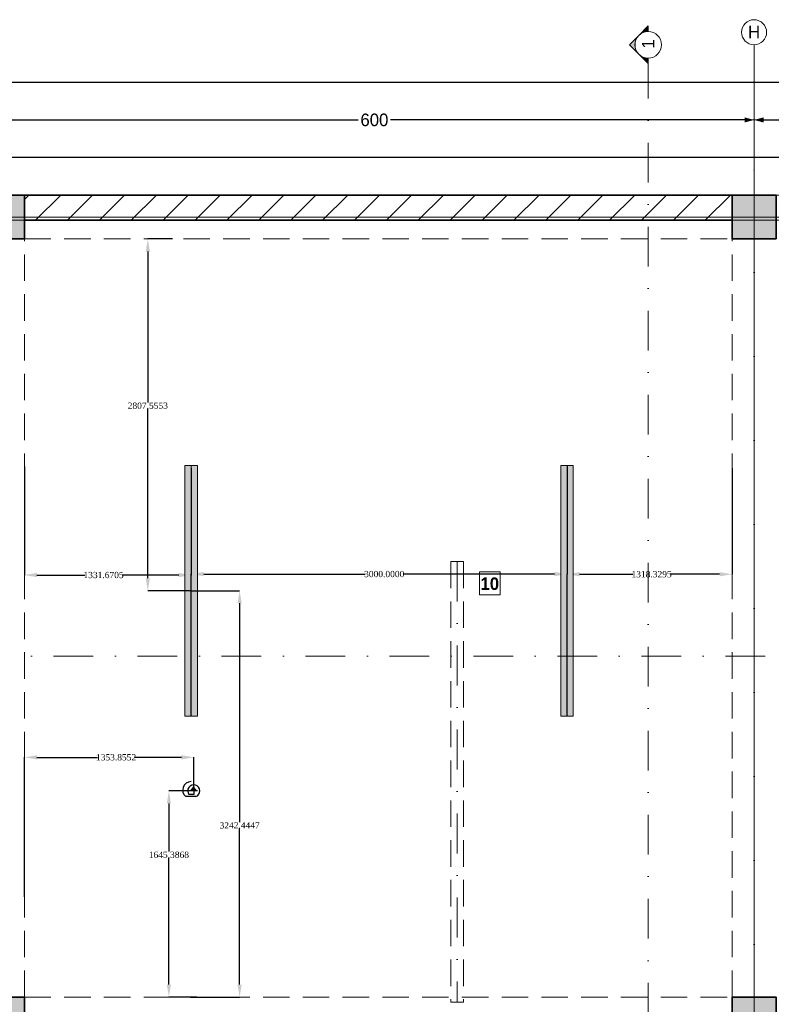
# Model space of a CAD drawing. Header units: inches. Extents: x -177438 to 34922, y -9538 to 55319.
# Tile 58 of 59: x 19906 to 25906, y 11740 to 19597. Entities that reach past the tile are written whole.
import ezdxf
from ezdxf.enums import TextEntityAlignment as Align

# ---------------------------------------------------------------- set-up
doc = ezdxf.new("R2010")
doc.units = ezdxf.units.IN
doc.header["$MEASUREMENT"] = 0
doc.set_wipeout_variables(frame=1)
for name, pattern in [('Dot & Dashed', [670.277762, 317.5, -176.388889, 0, -176.388874]), ('Hidden', [317.5, 211.666667, -105.833333]), ('Wipeout_Contour', [1000, 0, -1000])]:
    doc.linetypes.add(name, pattern=pattern)
for name, color, linetype in [('- განათება', 7, 'Continuous'), ('Dimensioning - General', 7, 'Continuous'), ('Marker - Section', 7, 'Continuous'), ('New_Structural - Bearing', 7, 'Continuous'), ('Structural - Bearing', 7, 'Continuous'), ('Structural - Grid', 7, 'Continuous')]:
    doc.layers.add(name, color=color, linetype=linetype)
for name, color, linetype, lineweight, true_color in [('Marker - Section_Pen_No__108', 7, 'Continuous', 13, 0xfd8379), ('New_Structural - Bearing_Pen_No__102', 7, 'Continuous', 13, 0xcccccc), ('Structural - Bearing_Pen_No__102', 7, 'Continuous', 13, 0xcccccc), ('Structural - Bearing_Pen_No__161', 7, 'Continuous', 13, 0x6a6a6a), ('Structural - Bearing_Pen_No__28', 7, 'Continuous', 35, 0xa80f02), ('Structural - Bearing_Pen_No__81', 7, 'Continuous', 20, 0x6a6a6a), ('Structural - Grid_Pen_No__81', 7, 'Continuous', 20, 0x6a6a6a)]:
    doc.layers.add(name, color=color, linetype=linetype, lineweight=lineweight, true_color=true_color)
for name, color, linetype, lineweight in [('New_2D Drafting - General_Pen_No__2', 8, 'Continuous', 15), ('New_Annotation - Text_Pen_No__20', 1, 'Continuous', 0), ('Structural - Bearing_Pen_No__1', 7, 'Continuous', 13), ('Structural - Bearing_Pen_No__20', 1, 'Continuous', 0), ('Structural - Bearing_Pen_No__27', 7, 'Continuous', 35)]:
    doc.layers.add(name, color=color, linetype=linetype, lineweight=lineweight)
doc.styles.add('GENERATED_STYLE_3', font='txt')
doc.styles.add('GENERATED_STYLE_4', font='txt')
doc.styles.get("Standard").update_dxf_attribs({"font": 'arial.ttf'})
doc.dimstyles.new('GENERATED_STYLE__2', dxfattribs={"dimtxt": 100, "dimasz": 76, "dimexe": 0.18, "dimexo": 0.0625, "dimgap": 0, "dimtad": 0, "dimtih": 1, "dimtoh": 1, "dimdec": 0, "dimlfac": 0.1, "dimzin": 0, "dimdsep": 46, "dimtxsty": 'GENERATED_STYLE_3', "dimblk": 'ARROWHEAD_5', "dimblk1": 'ARROWHEAD_5', "dimblk2": 'ARROWHEAD_5', "dimcen": 0.09, "dimse1": 1, "dimse2": 1, "dimclrd": 7, "dimclre": 7, "dimclrt": 7, "dimadec": 0, "dimazin": 0, "dimtfac": 1, "dimtdec": 4, "dimtmove": 0, "dimatfit": 3, "dimfxl": 1, "dimtolj": 1, "dimtzin": 0, "dimarcsym": 0})
doc.dimstyles.get("Standard").update_dxf_attribs({"dimtxt": 0.18, "dimasz": 0.18, "dimexe": 0.18, "dimexo": 0.0625, "dimgap": 0.09, "dimtad": 0, "dimtih": 1, "dimtoh": 1, "dimdec": 4, "dimzin": 0, "dimdsep": 46, "dimtxsty": 'Standard', "dimcen": 0.09, "dimadec": 0, "dimazin": 0, "dimtfac": 1, "dimtdec": 4, "dimtofl": 0, "dimtmove": 0, "dimatfit": 3, "dimfxl": 1, "dimtolj": 1, "dimtzin": 0, "dimarcsym": 0})

# ---------------------------------------------------------------- blocks, each defined once
blk = doc.blocks.new('Slab_1', base_point=(-47183.8, 14488))
at = {"layer": 'Structural - Bearing_Pen_No__1', "color": 7, "linetype": 'Continuous', "lineweight": 13, "flags": 128}
blk.add_lwpolyline([(-47183.8, 14488), (1166.2, 14488), (1166.2, 32488), (1166.2, 39238), (-26465.1, 39238), (-29183.8, 32838), (-47183.8, 32838)], close=True, dxfattribs=at)
blk = doc.blocks.new('Wall_4', base_point=(1166.2, 39238))
at = {"layer": 'Structural - Bearing', "linetype": 'Continuous', "lineweight": 0, "true_color": 0x000000}
h = blk.add_hatch(dxfattribs=at)
h.set_pattern_fill('MASONRY_BLOCK', color=18, style=0, pattern_type=2)
h.set_pattern_definition([(45, (0, 0), (-127.2792, 127.2792), [])])
h.paths.add_polyline_path([(-10833.8, 39038), (-5183.8, 39038), (-5183.8, 39238), (-10833.8, 39238)])
at = {"layer": 'Structural - Bearing_Pen_No__27', "color": 7, "linetype": 'Continuous', "lineweight": 35, "flags": 128}
for points in [[(-5183.8, 39238), (-10833.8, 39238)], [(-10833.8, 39038), (-5183.8, 39038)]]:
    blk.add_lwpolyline(points, dxfattribs=at)
blk = doc.blocks.new('Column_28', base_point=(-11008.8, 32663))
at = {"layer": 'Structural - Bearing_Pen_No__161', "linetype": 'Continuous', "lineweight": 0, "true_color": 0x6a6a6a}
blk.add_hatch(color=251, dxfattribs=at).paths.add_polyline_path([(-10833.8, 32488), (-10833.8, 32838), (-11183.8, 32838), (-11183.8, 32488)])
at = {"layer": 'Structural - Bearing_Pen_No__20', "color": 1, "linetype": 'Continuous', "lineweight": 0}
for p, q in [((-11008.8, 32743), (-11008.8, 32918)), ((-11088.8, 32663), (-11263.8, 32663)), ((-10928.8, 32663), (-10753.8, 32663)), ((-11008.8, 32583), (-11008.8, 32408))]:
    blk.add_line(p, q, dxfattribs=at)
blk.add_point((-11008.8, 32663), dxfattribs=at)
at = {"layer": 'Structural - Bearing_Pen_No__28', "color": 14, "linetype": 'Continuous', "lineweight": 35, "true_color": 0xa80f02, "flags": 128}
blk.add_lwpolyline([(-10833.8, 32488), (-10833.8, 32838), (-11183.8, 32838), (-11183.8, 32488)], close=True, dxfattribs=at)
blk = doc.blocks.new('Column_32', base_point=(-5008.8, 32663))
at = {"layer": 'Structural - Bearing_Pen_No__161', "linetype": 'Continuous', "lineweight": 0, "true_color": 0x6a6a6a}
blk.add_hatch(color=251, dxfattribs=at).paths.add_polyline_path([(-4833.8, 32488), (-4833.8, 32838), (-5183.8, 32838), (-5183.8, 32488)])
at = {"layer": 'Structural - Bearing_Pen_No__20', "color": 1, "linetype": 'Continuous', "lineweight": 0}
for p, q in [((-5008.8, 32743), (-5008.8, 32918)), ((-5088.8, 32663), (-5263.8, 32663)), ((-4928.8, 32663), (-4753.8, 32663)), ((-5008.8, 32583), (-5008.8, 32408))]:
    blk.add_line(p, q, dxfattribs=at)
blk.add_point((-5008.8, 32663), dxfattribs=at)
at = {"layer": 'Structural - Bearing_Pen_No__28', "color": 14, "linetype": 'Continuous', "lineweight": 35, "true_color": 0xa80f02, "flags": 128}
blk.add_lwpolyline([(-4833.8, 32488), (-4833.8, 32838), (-5183.8, 32838), (-5183.8, 32488)], close=True, dxfattribs=at)
blk = doc.blocks.new('Column_40', base_point=(-11008.8, 39063))
at = {"layer": 'Structural - Bearing_Pen_No__161', "linetype": 'Continuous', "lineweight": 0, "true_color": 0x6a6a6a}
blk.add_hatch(color=251, dxfattribs=at).paths.add_polyline_path([(-10833.8, 38888), (-10833.8, 39238), (-11183.8, 39238), (-11183.8, 38888)])
at = {"layer": 'Structural - Bearing_Pen_No__20', "color": 1, "linetype": 'Continuous', "lineweight": 0}
for p, q in [((-11008.8, 39143), (-11008.8, 39318)), ((-11088.8, 39063), (-11263.8, 39063)), ((-10928.8, 39063), (-10753.8, 39063)), ((-11008.8, 38983), (-11008.8, 38808))]:
    blk.add_line(p, q, dxfattribs=at)
blk.add_point((-11008.8, 39063), dxfattribs=at)
at = {"layer": 'Structural - Bearing_Pen_No__28', "color": 14, "linetype": 'Continuous', "lineweight": 35, "true_color": 0xa80f02, "flags": 128}
blk.add_lwpolyline([(-10833.8, 38888), (-10833.8, 39238), (-11183.8, 39238), (-11183.8, 38888)], close=True, dxfattribs=at)
blk = doc.blocks.new('Column_41', base_point=(-5008.8, 39063))
at = {"layer": 'Structural - Bearing_Pen_No__161', "linetype": 'Continuous', "lineweight": 0, "true_color": 0x6a6a6a}
blk.add_hatch(color=251, dxfattribs=at).paths.add_polyline_path([(-4833.8, 38888), (-4833.8, 39238), (-5183.8, 39238), (-5183.8, 38888)])
at = {"layer": 'Structural - Bearing_Pen_No__20', "color": 1, "linetype": 'Continuous', "lineweight": 0}
for p, q in [((-5008.8, 39143), (-5008.8, 39318)), ((-5088.8, 39063), (-5263.8, 39063)), ((-4928.8, 39063), (-4753.8, 39063)), ((-5008.8, 38983), (-5008.8, 38808))]:
    blk.add_line(p, q, dxfattribs=at)
blk.add_point((-5008.8, 39063), dxfattribs=at)
at = {"layer": 'Structural - Bearing_Pen_No__28', "color": 14, "linetype": 'Continuous', "lineweight": 35, "true_color": 0xa80f02, "flags": 128}
blk.add_lwpolyline([(-4833.8, 38888), (-4833.8, 39238), (-5183.8, 39238), (-5183.8, 38888)], close=True, dxfattribs=at)
blk = doc.blocks.new('Standard grid marker')
at = {"layer": 'Structural - Grid_Pen_No__81', "color": 251, "linetype": 'Continuous', "lineweight": 20, "true_color": 0x6a6a6a}
blk.add_line((1000, 0), (51328.1, 0), dxfattribs=at)
at = {"layer": 'Structural - Grid_Pen_No__81', "color": 251, "lineweight": 20, "true_color": 0x6a6a6a, "style": 'GENERATED_STYLE_3'}
for tag, p in [('AC_MarkerText_1_0', (-100, -144)), ('AC_MarkerText_1_1', (52428.1, -144))]:
    blk.add_attdef(tag, text='', height=100, rotation=180, dxfattribs=at).set_placement(p, align=Align.TOP_CENTER)
blk = doc.blocks.new('Standard grid marker_2')
at = {"layer": 'Structural - Grid_Pen_No__81', "color": 251, "linetype": 'Continuous', "lineweight": 20, "true_color": 0x6a6a6a}
for p, q in [((1000, 0), (27734.9, 0)), ((27734.9, 0), (28734.9, 0))]:
    blk.add_line(p, q, dxfattribs=at)
blk.add_circle((28834.9, 0), 100, dxfattribs=at)
blk.add_point((27734.9, 0), dxfattribs=at)
blk.add_point((27734.9, 0), dxfattribs=at)
at = {"layer": 'Structural - Grid_Pen_No__81', "color": 251, "lineweight": 20, "true_color": 0x6a6a6a, "style": 'GENERATED_STYLE_3'}
for tag, p in [('AC_MarkerText_1_0', (-1.5, -46.7)), ('AC_MarkerText_1_1', (28933.4, -46.7))]:
    blk.add_attdef(tag, text='', height=100, rotation=270, dxfattribs=at).set_placement(p, align=Align.TOP_CENTER)
blk = doc.blocks.new('Beam_2', base_point=(-5008.8, 14663))
at = {"layer": 'Structural - Bearing_Pen_No__102', "color": 254, "linetype": 'Hidden', "lineweight": 13, "true_color": 0xcccccc}
blk.add_line((-5183.8, 32838), (-5183.8, 38888), dxfattribs=at)
at = {"layer": 'Structural - Bearing_Pen_No__81', "color": 251, "linetype": 'Dot & Dashed', "lineweight": 20, "true_color": 0x6a6a6a}
blk.add_line((-5008.8, 14663), (-5008.8, 39096.2), dxfattribs=at)
blk = doc.blocks.new('Beam_3', base_point=(-11008.8, 14663))
at = {"layer": 'Structural - Bearing_Pen_No__102', "color": 254, "linetype": 'Hidden', "lineweight": 13, "true_color": 0xcccccc}
blk.add_line((-10833.8, 32838), (-10833.8, 38888), dxfattribs=at)
blk = doc.blocks.new('Beam_13', base_point=(-47008.8, 32663))
at = {"layer": 'Structural - Bearing_Pen_No__102', "color": 254, "linetype": 'Hidden', "lineweight": 13, "true_color": 0xcccccc}
blk.add_line((-10833.8, 32838), (-5183.8, 32838), dxfattribs=at)
blk = doc.blocks.new('Beam_14', base_point=(-23008.8, 39063))
at = {"layer": 'Structural - Bearing_Pen_No__102', "color": 254, "linetype": 'Hidden', "lineweight": 13, "true_color": 0xcccccc}
for p, q in [((-23008.8, 39238), (991.2, 39238)), ((-10833.8, 38888), (-5183.8, 38888))]:
    blk.add_line(p, q, dxfattribs=at)
at = {"layer": 'Structural - Bearing_Pen_No__81', "color": 251, "linetype": 'Dot & Dashed', "lineweight": 20, "true_color": 0x6a6a6a}
blk.add_line((-23008.8, 39063), (991.2, 39063), dxfattribs=at)
blk = doc.blocks.new('Beam_15', base_point=(-7379.5, 36313))
at = {"layer": 'New_Structural - Bearing_Pen_No__102', "color": 254, "linetype": 'Hidden', "lineweight": 13, "true_color": 0xcccccc}
for p, q in [((-7429.5, 36313), (-7429.5, 32797.8)), ((-7429.5, 36313), (-7329.5, 36313)), ((-7329.5, 36313), (-7329.5, 32797.8)), ((-7429.5, 32797.8), (-7329.5, 32797.8))]:
    blk.add_line(p, q, dxfattribs=at)
at = {"layer": 'New_Structural - Bearing_Pen_No__102', "color": 254, "linetype": 'Dot & Dashed', "lineweight": 13, "true_color": 0xcccccc}
blk.add_line((-7379.5, 36313), (-7379.5, 32797.8), dxfattribs=at)
blk = doc.blocks.new('ARROWHEAD_5')
at = {"linetype": 'Continuous', "lineweight": 0}
blk.add_hatch(color=0, dxfattribs=at).paths.add_polyline_path([(-1, 0.2679), (0, 0), (-1, -0.2679)])
at = {"color": 0, "linetype": 'Continuous', "lineweight": 0}
blk.add_line((0, 0), (-1, 0), dxfattribs=at)
blk = doc.blocks.new('*D195')
at = {"layer": 'Defpoints', "color": 0, "linetype": 'Continuous', "transparency": 16777216}
for p in [(4312.4, 18497.3), (4312.4, 18197.3), (31943.7, 18197.3)]:
    blk.add_point(p, dxfattribs=at)
at = {"layer": 'Dimensioning - General', "color": 7, "linetype": 'Continuous', "lineweight": -2, "transparency": 16777216}
for p, q in [((4388.4, 18497.3), (17942.8, 18497.3)), ((31867.7, 18497.3), (18295.2, 18497.3))]:
    blk.add_line(p, q, dxfattribs=at)
at = {"layer": 'Dimensioning - General', "color": 7, "linetype": 'Continuous', "lineweight": -2, "transparency": 16777216, "xscale": 76.00000000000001, "yscale": 76.00000000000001, "zscale": 76.00000000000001, "rotation": 180}
blk.add_blockref('ARROWHEAD_5', (4312.4, 18497.3), dxfattribs=at)
at = {"layer": 'Dimensioning - General', "color": 7, "linetype": 'Continuous', "lineweight": -2, "transparency": 16777216, "xscale": 76.00000000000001, "yscale": 76.00000000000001, "zscale": 76.00000000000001}
blk.add_blockref('ARROWHEAD_5', (31943.7, 18497.3), dxfattribs=at)
at = {"layer": 'Dimensioning - General', "color": 7, "linetype": 'Continuous', "lineweight": 13, "transparency": 16777216, "insert": (18119, 18497.3), "char_height": 100, "attachment_point": 5, "style": 'GENERATED_STYLE_3'}
blk.add_mtext('\\A1;2763', dxfattribs=at)
blk = doc.blocks.new('*D198')
at = {"layer": 'Defpoints', "color": 0, "linetype": 'Continuous', "transparency": 16777216}
for p in [(25768.7, 18878.4), (25768.7, 18797.3), (31768.7, 18855.8)]:
    blk.add_point(p, dxfattribs=at)
at = {"layer": 'Dimensioning - General', "color": 7, "linetype": 'Continuous', "lineweight": -2, "transparency": 16777216}
for p, q in [((25844.7, 18797.3), (28609.2, 18797.3)), ((31692.7, 18797.3), (28866.4, 18797.3))]:
    blk.add_line(p, q, dxfattribs=at)
at = {"layer": 'Dimensioning - General', "color": 7, "linetype": 'Continuous', "lineweight": -2, "transparency": 16777216, "xscale": 76.00000000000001, "yscale": 76.00000000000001, "zscale": 76.00000000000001, "rotation": 180}
blk.add_blockref('ARROWHEAD_5', (25768.7, 18797.3), dxfattribs=at)
at = {"layer": 'Dimensioning - General', "color": 7, "linetype": 'Continuous', "lineweight": -2, "transparency": 16777216, "xscale": 76.00000000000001, "yscale": 76.00000000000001, "zscale": 76.00000000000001}
blk.add_blockref('ARROWHEAD_5', (31768.7, 18797.3), dxfattribs=at)
at = {"layer": 'Dimensioning - General', "color": 7, "linetype": 'Continuous', "lineweight": 13, "transparency": 16777216, "insert": (28737.8, 18797.3), "char_height": 100, "attachment_point": 5, "style": 'GENERATED_STYLE_3'}
blk.add_mtext('\\A1;600', dxfattribs=at)
blk = doc.blocks.new('*D199')
at = {"layer": 'Defpoints', "color": 0, "linetype": 'Continuous', "transparency": 16777216}
for p in [(19768.7, 19126.7), (25768.7, 18878.4), (19768.7, 18797.3)]:
    blk.add_point(p, dxfattribs=at)
at = {"layer": 'Dimensioning - General', "color": 7, "linetype": 'Continuous', "lineweight": -2, "transparency": 16777216}
for p, q in [((19844.7, 18797.3), (22609.2, 18797.3)), ((25692.7, 18797.3), (22866.4, 18797.3))]:
    blk.add_line(p, q, dxfattribs=at)
at = {"layer": 'Dimensioning - General', "color": 7, "linetype": 'Continuous', "lineweight": -2, "transparency": 16777216, "xscale": 76.00000000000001, "yscale": 76.00000000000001, "zscale": 76.00000000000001, "rotation": 180}
blk.add_blockref('ARROWHEAD_5', (19768.7, 18797.3), dxfattribs=at)
at = {"layer": 'Dimensioning - General', "color": 7, "linetype": 'Continuous', "lineweight": -2, "transparency": 16777216, "xscale": 76.00000000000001, "yscale": 76.00000000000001, "zscale": 76.00000000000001}
blk.add_blockref('ARROWHEAD_5', (25768.7, 18797.3), dxfattribs=at)
at = {"layer": 'Dimensioning - General', "color": 7, "linetype": 'Continuous', "lineweight": 13, "transparency": 16777216, "insert": (22737.8, 18797.3), "char_height": 100, "attachment_point": 5, "style": 'GENERATED_STYLE_3'}
blk.add_mtext('\\A1;600', dxfattribs=at)
blk = doc.blocks.new('*D206')
at = {"layer": 'Defpoints', "color": 0, "linetype": 'Continuous', "transparency": 16777216}
for p in [(-16406.3, 19097.3), (31943.7, 18197.3), (-16406.3, 11797.3)]:
    blk.add_point(p, dxfattribs=at)
at = {"layer": 'Dimensioning - General', "color": 7, "linetype": 'Continuous', "lineweight": -2, "transparency": 16777216}
for p, q in [((-16330.3, 19097.3), (7571.2, 19097.3)), ((31867.7, 19097.3), (7923.5, 19097.3))]:
    blk.add_line(p, q, dxfattribs=at)
at = {"layer": 'Dimensioning - General', "color": 7, "linetype": 'Continuous', "lineweight": -2, "transparency": 16777216, "xscale": 76.00000000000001, "yscale": 76.00000000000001, "zscale": 76.00000000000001, "rotation": 180}
blk.add_blockref('ARROWHEAD_5', (-16406.3, 19097.3), dxfattribs=at)
at = {"layer": 'Dimensioning - General', "color": 7, "linetype": 'Continuous', "lineweight": -2, "transparency": 16777216, "xscale": 76.00000000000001, "yscale": 76.00000000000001, "zscale": 76.00000000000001}
blk.add_blockref('ARROWHEAD_5', (31943.7, 19097.3), dxfattribs=at)
at = {"layer": 'Dimensioning - General', "color": 7, "linetype": 'Continuous', "lineweight": 13, "transparency": 16777216, "insert": (7747.4, 19097.3), "char_height": 100, "attachment_point": 5, "style": 'GENERATED_STYLE_3'}
blk.add_mtext('\\A1;4835', dxfattribs=at)
blk = doc.blocks.new('Cutting Plane_1', base_point=(-5853.8, 11703.1))
at = {"layer": 'Marker - Section_Pen_No__108', "color": 11, "linetype": 'Dot & Dashed', "lineweight": 13, "true_color": 0xfd8379}
blk.add_line((-5853.8, 11853.1), (-5853.8, 40288), dxfattribs=at)
at = {"color": 254, "linetype": 'Wipeout_Contour', "lineweight": 0, "ltscale": 735471.599166}
blk.add_wipeout([(-5853.8, 40331.9), (-5853.8, 40331.9), (-5807.8, 40342.4), (-5770.9, 40371.8), (-5750.4, 40414.4), (-5750.4, 40461.6), (-5770.9, 40504.1), (-5807.8, 40533.5), (-5853.8, 40544), (-5853.8, 40544), (-5853.8, 40544), (-5899.8, 40533.5), (-5936.7, 40504.1), (-5957.2, 40461.6), (-5957.2, 40414.4), (-5936.7, 40371.8), (-5899.8, 40342.4)], dxfattribs=at).dxf.layer = 'Marker - Section'
at = {"layer": 'Marker - Section_Pen_No__108', "linetype": 'Continuous', "lineweight": 13, "true_color": 0xfd8379}
for points in [[(-5853.8, 40588), (-5928.8, 40513, -0.198912), (-5853.8, 40544)], [(-5928.8, 40513), (-6003.8, 40438), (-5928.8, 40363, -0.414214)], [(-5853.8, 40288), (-5853.8, 40331.9, -0.198912), (-5928.8, 40363)]]:
    blk.add_hatch(color=11, dxfattribs=at).paths.add_polyline_path(points)
at = {"layer": 'Marker - Section_Pen_No__108', "color": 11, "linetype": 'Continuous', "lineweight": 13, "true_color": 0xfd8379, "flags": 128}
for points in [[(-5853.8, 40588), (-5853.8, 40544, 0.198912), (-5928.8, 40513)], [(-5928.8, 40513, 0.414214), (-5928.8, 40363), (-6003.8, 40438)], [(-5853.8, 40288), (-5853.8, 40331.9, -0.198912), (-5928.8, 40363)]]:
    blk.add_lwpolyline(points, format="xyb", close=True, dxfattribs=at)
at = {"layer": 'Marker - Section_Pen_No__108', "color": 11, "linetype": 'Continuous', "lineweight": 13, "true_color": 0xfd8379}
blk.add_circle((-5853.8, 40438), 106.1, dxfattribs=at)
at = {"layer": 'Marker - Section_Pen_No__108', "color": 11, "lineweight": 13, "true_color": 0xfd8379, "insert": (-5803.8, 40407), "char_height": 100, "attachment_point": 7, "rotation": 90, "style": 'GENERATED_STYLE_3'}
blk.add_mtext('\\A1;{\\pql;\\pt0;\\fBOG 2018|b0|i0|c0|p0;\\W1.000000;1}', dxfattribs=at)
blk = doc.blocks.new('Cutting Plane_2', base_point=(3944.3, 35559.3))
at = {"layer": 'Marker - Section_Pen_No__108', "color": 11, "linetype": 'Dot & Dashed', "lineweight": 13, "true_color": 0xfd8379}
blk.add_line((3794.3, 35559.3), (-19947.3, 35559.3), dxfattribs=at)
blk = doc.blocks.new('მოძრაობის დეტექტორი')
at = {"layer": '- განათება'}
h = blk.add_hatch(color=6, dxfattribs=at)
h.dxf.hatch_style = 1
h.paths.add_polyline_path([(-100, -1), (1, -123), (100, 1)])
at = {"layer": '- განათება', "color": 6}
for p, q in [((-100, -1), (100, 1)), ((-58, 165), (233, 165)), ((0, 106), (143, 106)), ((1, -123), (100, 1))]:
    blk.add_line(p, q, dxfattribs=at)
blk.add_lwpolyline([(0, 0), (0, 106)], dxfattribs=at)
for centre, radius, start, end in [((3, 0), 176, 110.3272, 37.1447), ((77, -23), 245, 270.0765, 50.2358)]:
    blk.add_arc(centre, radius, start, end, dxfattribs=at)
blk = doc.blocks.new('მოძრაობის დედექტორი')
at = {"layer": '- განათება', "color": 6}
blk.add_blockref('მოძრაობის დეტექტორი', (0, 0), dxfattribs=at)
blk = doc.blocks.new('*D917')
at = {"layer": '- განათება', "color": 0, "lineweight": -2, "transparency": 16777216}
for p, q in [((21127.1, 17847.3), (20928.8, 17847.3)), ((20929, 17747.3), (20929, 16542.1)), ((20929, 15139.7), (20929, 16490.9)), ((21275.3, 15039.7), (20928.8, 15039.7))]:
    blk.add_line(p, q, dxfattribs=at)
at = {"layer": '- განათება', "color": 0, "transparency": 16777216}
for points in [[(20912.3, 17747.3), (20945.7, 17747.3), (20929, 17847.3)], [(20912.3, 15139.7), (20945.7, 15139.7), (20929, 15039.7)]]:
    blk.add_solid(points, dxfattribs=at)
at = {"layer": 'Defpoints', "color": 0, "transparency": 16777216}
for p in [(20929, 17847.3), (21127.2, 17847.3), (21275.4, 15039.7)]:
    blk.add_point(p, dxfattribs=at)
at = {"layer": '- განათება', "color": 0, "transparency": 16777216, "insert": (20929, 16516.5), "char_height": 50, "attachment_point": 5}
blk.add_mtext('\\A1;{\\fSylfaen|b0|i0|c0|p18;2807.5553}', dxfattribs=at)
blk = doc.blocks.new('*D918')
at = {"layer": '- განათება', "color": 0, "lineweight": -2, "transparency": 16777216}
for p, q in [((21275.4, 14039.8), (21275.4, 15173.2)), ((21375.4, 15173), (22664.6, 15173)), ((24175.4, 15173), (22967.8, 15173)), ((24275.4, 14039.8), (24275.4, 15173.2))]:
    blk.add_line(p, q, dxfattribs=at)
at = {"layer": '- განათება', "color": 0, "transparency": 16777216}
for points in [[(21375.4, 15189.7), (21375.4, 15156.3), (21275.4, 15173)], [(24175.4, 15189.7), (24175.4, 15156.3), (24275.4, 15173)]]:
    blk.add_solid(points, dxfattribs=at)
at = {"layer": 'Defpoints', "color": 0, "transparency": 16777216}
for p in [(21275.4, 15173), (21275.4, 14039.7), (24275.4, 14039.7)]:
    blk.add_point(p, dxfattribs=at)
at = {"layer": '- განათება', "color": 0, "transparency": 16777216, "insert": (22816.2, 15173), "char_height": 50, "attachment_point": 5}
blk.add_mtext('\\A1;{\\fSylfaen|b0|i0|c0|p18;3000.0000}', dxfattribs=at)
blk = doc.blocks.new('*D919')
at = {"layer": '- განათება', "color": 0, "lineweight": -2, "transparency": 16777216}
for p, q in [((21275.4, 15039.7), (21662.2, 15039.7)), ((21662, 14939.7), (21662, 13193)), ((21662, 11897.3), (21662, 13141.8)), ((21269.2, 11797.3), (21662.2, 11797.3))]:
    blk.add_line(p, q, dxfattribs=at)
at = {"layer": '- განათება', "color": 0, "transparency": 16777216}
for points in [[(21645.3, 14939.7), (21678.7, 14939.7), (21662, 15039.7)], [(21645.3, 11897.3), (21678.7, 11897.3), (21662, 11797.3)]]:
    blk.add_solid(points, dxfattribs=at)
at = {"layer": 'Defpoints', "color": 0, "transparency": 16777216}
for p in [(21275.4, 15039.7), (21662, 15039.7), (21269.2, 11797.3)]:
    blk.add_point(p, dxfattribs=at)
at = {"layer": '- განათება', "color": 0, "transparency": 16777216, "insert": (21662, 13167.4), "char_height": 50, "attachment_point": 5}
blk.add_mtext('\\A1;{\\fSylfaen|b0|i0|c0|p18;3242.4447}', dxfattribs=at)
blk = doc.blocks.new('*D920')
at = {"layer": '- განათება', "color": 0, "lineweight": -2, "transparency": 16777216}
for p, q in [((19943.7, 16030.9), (19943.7, 15165)), ((21275.4, 16017.7), (21275.4, 15165)), ((20043.7, 15165.2), (20427.2, 15165.2)), ((21175.4, 15165.2), (20724.2, 15165.2))]:
    blk.add_line(p, q, dxfattribs=at)
at = {"layer": '- განათება', "color": 0, "transparency": 16777216}
for points in [[(20043.7, 15181.9), (20043.7, 15148.6), (19943.7, 15165.2)], [(21175.4, 15181.9), (21175.4, 15148.6), (21275.4, 15165.2)]]:
    blk.add_solid(points, dxfattribs=at)
at = {"layer": 'Defpoints', "color": 0, "transparency": 16777216}
for p in [(19943.7, 16030.9), (21275.4, 16017.7), (19943.7, 15165.2)]:
    blk.add_point(p, dxfattribs=at)
at = {"layer": '- განათება', "color": 0, "transparency": 16777216, "insert": (20575.7, 15165.2), "char_height": 50, "attachment_point": 5}
blk.add_mtext('\\A1;{\\fSylfaen|b0|i0|c0|p18;1331.6705}', dxfattribs=at)
blk = doc.blocks.new('*D921')
at = {"layer": '- განათება', "color": 0, "lineweight": -2, "transparency": 16777216}
for p, q in [((24275.4, 16030.9), (24275.4, 15171.5)), ((25593.7, 16017.7), (25593.7, 15171.5)), ((24375.4, 15171.7), (24801.9, 15171.7)), ((25493.7, 15171.7), (25099, 15171.7))]:
    blk.add_line(p, q, dxfattribs=at)
at = {"layer": '- განათება', "color": 0, "transparency": 16777216}
for points in [[(24375.4, 15188.4), (24375.4, 15155.1), (24275.4, 15171.7)], [(25493.7, 15188.4), (25493.7, 15155.1), (25593.7, 15171.7)]]:
    blk.add_solid(points, dxfattribs=at)
at = {"layer": 'Defpoints', "color": 0, "transparency": 16777216}
for p in [(24275.4, 16030.9), (25593.7, 16017.7), (24275.4, 15171.7)]:
    blk.add_point(p, dxfattribs=at)
at = {"layer": '- განათება', "color": 0, "transparency": 16777216, "insert": (24950.5, 15171.7), "char_height": 50, "attachment_point": 5}
blk.add_mtext('\\A1;{\\fSylfaen|b0|i0|c0|p18;1318.3295}', dxfattribs=at)
blk = doc.blocks.new('*D1026')
at = {"layer": '- განათება', "color": 0, "lineweight": -2, "transparency": 16777216}
for p, q in [((19943.7, 12596.7), (19943.7, 13710.7)), ((20043.7, 13710.5), (20526.5, 13710.5)), ((21197.6, 13710.5), (20824.6, 13710.5)), ((21297.6, 13442.7), (21297.6, 13710.7))]:
    blk.add_line(p, q, dxfattribs=at)
at = {"layer": '- განათება', "color": 0, "transparency": 16777216}
for points in [[(20043.7, 13727.2), (20043.7, 13693.9), (19943.7, 13710.5)], [(21197.6, 13727.2), (21197.6, 13693.9), (21297.6, 13710.5)]]:
    blk.add_solid(points, dxfattribs=at)
at = {"layer": 'Defpoints', "color": 0, "transparency": 16777216}
for p in [(21297.6, 13710.5), (21297.6, 13442.7), (19943.7, 12596.7)]:
    blk.add_point(p, dxfattribs=at)
at = {"layer": '- განათება', "color": 0, "transparency": 16777216, "insert": (20675.6, 13710.5), "char_height": 50, "attachment_point": 5}
blk.add_mtext('\\A1;{\\fSylfaen|b0|i0|c0|p18;1353.8552}', dxfattribs=at)
blk = doc.blocks.new('*D1027')
at = {"layer": '- განათება', "color": 0, "lineweight": -2, "transparency": 16777216}
for p, q in [((21298.3, 13442.7), (21097.1, 13442.7)), ((21097.3, 13342.7), (21097.3, 12958.2)), ((21097.3, 11897.3), (21097.3, 12906.9)), ((21319.4, 11797.3), (21097.1, 11797.3))]:
    blk.add_line(p, q, dxfattribs=at)
at = {"layer": '- განათება', "color": 0, "transparency": 16777216}
for points in [[(21080.6, 13342.7), (21114, 13342.7), (21097.3, 13442.7)], [(21080.6, 11897.3), (21114, 11897.3), (21097.3, 11797.3)]]:
    blk.add_solid(points, dxfattribs=at)
at = {"layer": 'Defpoints', "color": 0, "transparency": 16777216}
for p in [(21097.3, 13442.7), (21298.3, 13442.7), (21319.5, 11797.3)]:
    blk.add_point(p, dxfattribs=at)
at = {"layer": '- განათება', "color": 0, "transparency": 16777216, "insert": (21097.3, 12932.5), "char_height": 50, "attachment_point": 5}
blk.add_mtext('\\A1;{\\fSylfaen|b0|i0|c0|p18;1645.3868}', dxfattribs=at)

msp = doc.modelspace()

# ---------------------------------------------------------------- linework, layer by layer
at = {"layer": 'New_2D Drafting - General_Pen_No__2', "color": 8, "linetype": 'Continuous', "lineweight": 15, "flags": 128}
msp.add_lwpolyline([(31743.71602, -6352.71606), (31743.71602, 17997.28394), (4444.69471, 17997.28394), (1811.01254, 11797.28394), (1811.01254, 11597.28394), (-4056.28398, 11597.28394), (-4056.28398, 5447.28396), (-10206.28398, 5447.27184), (-10195.74273, -6352.71606)], close=True, dxfattribs=at)

# ---------------------------------------------------------------- block references
at = {"layer": 'New_Structural - Bearing', "color": 254, "lineweight": 13, "true_color": 0xcccccc}
msp.add_blockref('Beam_15', (23398.04813, 15272.28394), dxfattribs=at)
at = {"layer": 'Structural - Bearing', "color": 14, "lineweight": 35, "true_color": 0xa80f02}
for name, p in [('Column_40', (19768.71602, 18022.28394)), ('Column_41', (25768.71602, 18022.28394)), ('Column_28', (19768.71602, 11622.28394)), ('Column_32', (25768.71602, 11622.28394))]:
    msp.add_blockref(name, p, dxfattribs=at)
at = {"layer": 'Structural - Bearing', "color": 7, "linetype": 'Continuous', "lineweight": 13}
msp.add_blockref('Slab_1', (-16406.28398, -6552.71606), dxfattribs=at)
at = {"layer": 'Structural - Bearing', "color": 7, "lineweight": 35}
msp.add_blockref('Wall_4', (31943.71602, 18197.28394), dxfattribs=at)
at = {"layer": 'Structural - Bearing', "color": 254, "lineweight": 13, "true_color": 0xcccccc}
for name, p in [('Beam_14', (7768.71602, 18022.28394)), ('Beam_3', (19768.71602, -6377.71606)), ('Beam_2', (25768.71602, -6377.71606)), ('Beam_13', (-16231.28398, 11622.28394))]:
    msp.add_blockref(name, p, dxfattribs=at)
at = {"layer": 'Structural - Grid', "color": 8, "linetype": 'Continuous', "lineweight": 15}
ref = msp.add_blockref('Standard grid marker_2', (25768.71602, -9337.64184), dxfattribs=dict(at, zscale=1000, rotation=90))
ref.add_attrib('AC_MarkerText_1_1', 'H', dxfattribs={"layer": 'Structural - Grid_Pen_No__81', "color": 251, "lineweight": 20, "true_color": 0x6a6a6a, "height": 100, "rotation": 360, "style": 'GENERATED_STYLE_3'}).set_placement((25768.71602, 19549.10211), align=Align.TOP_CENTER)
at = {"layer": 'Structural - Grid', "color": 8, "linetype": 'Continuous', "lineweight": 15, "zscale": 1000, "rotation": 180}
msp.add_blockref('Standard grid marker', (34721.7883, 18022.28394), dxfattribs=at)

# ---------------------------------------------------------------- dimensions: what is measured, and where the dimension line sits
at = {"layer": '- განათება', "color": 1}
for base, p1, p2, angle, picture, middle in [((20929, 17847.2839392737), (21275.3865042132, 15039.7286873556), (21127.1853881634, 17847.2839392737), 90, '*D917', (20929, 16516.5)), ((19943.71602, 15165.22707), (21275.3865, 16017.72707), (19943.71602, 16030.94475), 180, '*D920', (20575.68539, 15165.22707))]:
    dim = msp.add_linear_dim(base=base, p1=p1, p2=p2, angle=angle, text='{\\fSylfaen|b0|i0|c0|p18;<>}', dimstyle='Standard', override={"dimtxt": 50, "dimasz": 100}, dxfattribs=at)
    dim.commit()
    dim.dimension.update_dxf_attribs({"geometry": picture, "text_midpoint": middle, "dimtype": 160})
at = {"layer": 'Dimensioning - General', "color": 7, "linetype": 'Continuous', "lineweight": 13}
for base, p1, p2, picture, middle in [((-16406.28398, 19097.28394), (31943.71602, 18197.28394), (-16406.28398, 11797.28394), '*D206', (7747.35252, 19097.28394)), ((19768.71602, 18797.28394), (25768.71602, 18878.36228), (19768.71602, 19126.71309), '*D199', (22737.77953, 18797.28394)), ((25768.71602, 18797.28394), (31768.71602, 18855.84552), (25768.71602, 18878.36228), '*D198', (28737.77953, 18797.28394)), ((4312.35569, 18497.28394), (31943.71602, 18197.28394), (4312.35569, 18197.28394), '*D195', (18118.96338, 18497.28394))]:
    dim = msp.add_linear_dim(base=base, p1=p1, p2=p2, angle=180, dimstyle='GENERATED_STYLE__2', dxfattribs=at)
    dim.commit()
    dim.dimension.update_dxf_attribs({"geometry": picture, "text_midpoint": middle, "dimtype": 160})

# ---------------------------------------------------------------- next in the draw order: block references
at = {"layer": 'Marker - Section', "color": 11, "lineweight": 13, "true_color": 0xfd8379}
msp.add_blockref('Cutting Plane_1', (24923.72235, -9337.64184), dxfattribs=at)

# ---------------------------------------------------------------- next in the draw order: wipeouts: each hides what was drawn before it
at = {"color": 1, "linetype": 'Continuous', "lineweight": 0, "ltscale": 184093.807629}
msp.add_wipeout([(23577.18144, 15006.20096), (23740.52744, 15006.20096), (23740.52744, 15191.04996), (23577.18144, 15191.04996)], dxfattribs=at).dxf.layer = 'New_Annotation - Text_Pen_No__20'

# ---------------------------------------------------------------- next in the draw order: linework, layer by layer
at = {"layer": 'New_Annotation - Text_Pen_No__20', "color": 1, "linetype": 'Continuous', "lineweight": 0, "flags": 128}
msp.add_lwpolyline([(23577.18144, 15006.20096), (23740.52744, 15006.20096), (23740.52744, 15191.04996), (23577.18144, 15191.04996), (23577.18144, 15006.20096)], close=True, dxfattribs=at)

# ---------------------------------------------------------------- next in the draw order: block references
at = {"layer": 'Marker - Section', "color": 11, "lineweight": 13, "true_color": 0xfd8379}
msp.add_blockref('Cutting Plane_2', (34721.7883, 14518.59888), dxfattribs=at)

# ---------------------------------------------------------------- next in the draw order: texts
at = {"layer": 'New_Annotation - Text_Pen_No__20', "color": 1, "linetype": 'Continuous', "lineweight": 0, "insert": (23658.85444, 15146.12875), "char_height": 100, "attachment_point": 2, "style": 'GENERATED_STYLE_4'}
msp.add_mtext('\\A1;{\\pqc;\\fBOG 2018|b1|i0|c0|p0;\\W1.000000;1\\fBOG 2018|b1|i0|c0|p0;\\W1.000000;0}', dxfattribs=at)

# ---------------------------------------------------------------- next in the draw order: dimensions: what is measured, and where the dimension line sits
at = {"layer": '- განათება', "color": 1}
dim = msp.add_linear_dim(base=(24275.3865, 15171.72707), p1=(25593.71602, 16017.72707), p2=(24275.3865, 16030.94475), angle=180, text='{\\fSylfaen|b0|i0|c0|p18;<>}', dimstyle='Standard', override={"dimtxt": 50, "dimasz": 100}, dxfattribs=at)
dim.commit()
dim.dimension.update_dxf_attribs({"geometry": '*D921', "text_midpoint": (24950.46683, 15171.72707), "dimtype": 160})

# ---------------------------------------------------------------- next in the draw order: hatches: boundary and pattern name
at = {"layer": '- განათება', "linetype": 'Continuous', "lineweight": 0, "true_color": 0xbfbf00}
for points in [[(21225.3865, 16039.72869), (21325.3865, 16039.72869), (21325.3865, 14039.72869), (21225.3865, 14039.72869)], [(24225.3865, 16039.72869), (24325.3865, 16039.72869), (24325.3865, 14039.72869), (24225.3865, 14039.72869)]]:
    msp.add_hatch(color=52, dxfattribs=at).paths.add_polyline_path(points)

# ---------------------------------------------------------------- next in the draw order: linework, layer by layer
at = {"layer": '- განათება', "color": 7, "linetype": 'Continuous', "lineweight": 13}
for p, q in [((21275.3865, 16039.72869), (21275.3865, 14039.72869)), ((24275.3865, 16039.72869), (24275.3865, 14039.72869))]:
    msp.add_line(p, q, dxfattribs=at)
at = {"layer": '- განათება', "color": 8, "linetype": 'Continuous', "lineweight": 15, "flags": 128}
for points in [[(21225.3865, 16039.72869), (21325.3865, 16039.72869), (21325.3865, 14039.72869), (21225.3865, 14039.72869)], [(24225.3865, 16039.72869), (24325.3865, 16039.72869), (24325.3865, 14039.72869), (24225.3865, 14039.72869)]]:
    msp.add_lwpolyline(points, close=True, dxfattribs=at)

# ---------------------------------------------------------------- next in the draw order: block references
at = {"layer": '- განათება', "color": 6, "xscale": 0.2773570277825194, "yscale": 0.2773570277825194, "zscale": 0.2773570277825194, "rotation": 180}
msp.add_blockref('მოძრაობის დედექტორი', (21296.80561, 13442.64184), dxfattribs=at)

# ---------------------------------------------------------------- next in the draw order: dimensions: what is measured, and where the dimension line sits
at = {"layer": '- განათება', "color": 1}
for base, p1, p2, angle, picture, middle in [((21275.3865, 15173), (24275.3865, 14039.72869), (21275.3865, 14039.72869), 180, '*D918', (22816.18539, 15173)), ((21662, 15039.7286873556), (21269.1853881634, 11797.2839392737), (21275.3865042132, 15039.7286873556), 90, '*D919', (21662, 13167.4447480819)), ((21097.29442, 13442.6707), (21319.5, 11797.28394), (21298.33686, 13442.6707), 90, '*D1027', (21097.29442, 12932.54149))]:
    dim = msp.add_linear_dim(base=base, p1=p1, p2=p2, angle=angle, text='{\\fSylfaen|b0|i0|c0|p18;<>}', dimstyle='Standard', override={"dimtxt": 50, "dimasz": 100}, dxfattribs=at)
    dim.commit()
    dim.dimension.update_dxf_attribs({"geometry": picture, "text_midpoint": middle, "dimtype": 160})
dim = msp.add_linear_dim(base=(21297.57124, 13710.54149), p1=(19943.71602, 12596.6707), p2=(21297.57124, 13442.65627), text='{\\fSylfaen|b0|i0|c0|p18;<>}', dimstyle='Standard', override={"dimtxt": 50, "dimasz": 100}, dxfattribs=at)
dim.commit()
dim.dimension.update_dxf_attribs({"geometry": '*D1026', "text_midpoint": (20675.55289, 13710.54149), "dimtype": 160})

doc.saveas('drawing.dxf')
